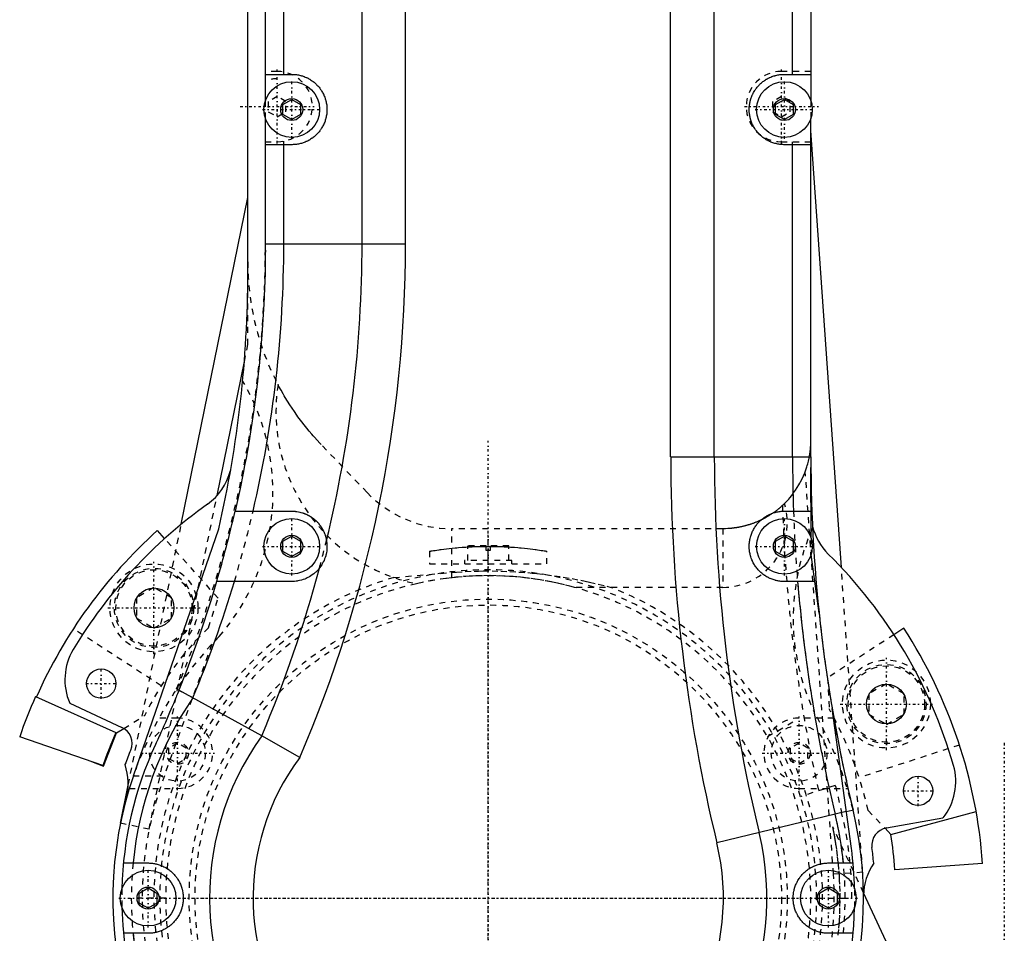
# Model space of a CAD drawing. Extents: x -584 to 152, y -5 to 847.
# Tile 6 of 13: x -168 to 0, y 324 to 480. Entities that reach past the tile are written whole.
import ezdxf

# ---------------------------------------------------------------- set-up
doc = ezdxf.new("R2010")
doc.units = 0
doc.linetypes.add('CENTER', pattern=[1.5, 0.45, -0.5, 0.05, -0.5])
doc.linetypes.add('DASHED', pattern=[2, 1, -1])
for name, color, linetype in [('AM_0', 7, 'CONTINUOUS'), ('AM_3', 7, 'DASHED'), ('AM_7', 7, 'CENTER')]:
    doc.layers.add(name, color=color, linetype=linetype)

msp = doc.modelspace()

# ---------------------------------------------------------------- linework, layer by layer
at = {"layer": 'AM_0', "color": 7, "linetype": 'CONTINUOUS'}
for p, q in [((-56.9, 405.25), (-56.9, 720.23)), ((-49.48, 405.25), (-49.48, 719.15)), ((-109.52, 441.6), (-109.52, 665.33)), ((-102.1, 441.6), (-102.1, 665.8)), ((-126, 466.02), (-126, 538.48)), ((-33, 538.48), (-33, 466.02)), ((-122.86, 470.5), (-122.86, 534)), ((-36.14, 470.5), (-36.14, 534)), ((-129, 436.7), (-129, 512.6)), ((-126, 470.5), (-121.5, 470.5)), ((-37.5, 470.5), (-33, 470.5)), ((-123, 465.37), (-121.5, 466.23)), ((-123, 463.63), (-123, 465.37)), ((-121.5, 466.23), (-120, 465.37)), ((-120, 465.37), (-120, 463.63)), ((-39, 465.37), (-37.5, 466.23)), ((-39, 463.63), (-39, 465.37)), ((-37.5, 466.23), (-36, 465.37)), ((-36, 465.37), (-36, 463.63)), ((-121.5, 462.77), (-123, 463.63)), ((-120, 463.63), (-121.5, 462.77)), ((-37.5, 462.77), (-39, 463.63)), ((-36, 463.63), (-37.5, 462.77)), ((-126, 441.6), (-126, 462.98)), ((-33, 405.25), (-33, 462.98)), ((-27.79, 386.4), (-33, 460.94)), ((-121.5, 458.5), (-126, 458.5)), ((-122.86, 441.6), (-122.86, 458.5)), ((-33, 458.5), (-37.5, 458.5)), ((-36.14, 405.25), (-36.14, 458.5)), ((-140.34, 393.77), (-129, 449.49)), ((-126, 441.6), (-102.1, 441.6)), ((-134.24, 398.65), (-129.59, 421.5)), ((-56.9, 405.25), (-32.97, 405.25)), ((-32.96, 391.39), (-32.97, 403.45)), ((-131.17, 396), (-121.5, 396)), ((-37.5, 396), (-32.96, 396)), ((-148.5, 350.88), (-133.96, 393)), ((-143.19, 391.32), (-144.42, 392.69)), ((-123, 390.87), (-121.5, 391.73)), ((-121.5, 391.73), (-120, 390.87)), ((-39, 390.87), (-37.5, 391.73)), ((-37.5, 391.73), (-36, 390.87)), ((-123, 389.13), (-123, 390.87)), ((-120, 390.87), (-120, 389.13)), ((-39, 389.13), (-39, 390.87)), ((-36, 390.87), (-36, 389.13)), ((-121.5, 388.27), (-123, 389.13)), ((-120, 389.13), (-121.5, 388.27)), ((-37.5, 388.27), (-39, 389.13)), ((-36, 389.13), (-37.5, 388.27)), ((-31.58, 378.6), (-32.96, 388.62)), ((-121.5, 384), (-134.31, 384)), ((-32.32, 384), (-37.5, 384)), ((-17.13, 376.02), (-18.81, 374.93)), ((-165.19, 364.37), (-151.49, 358.27)), ((-126.61, 357.7), (-140.75, 365.46)), ((-159.36, 363.28), (-150.48, 359.13)), ((-26.08, 338.49), (-29.35, 362.34)), ((-153.6, 352.53), (-151.37, 358.17)), ((-151.37, 358.17), (-150.12, 358.94)), ((-120.12, 354.01), (-126.61, 357.7)), ((-153.71, 352.63), (-167.9, 357.51)), ((-155.63, 353.29), (-153.6, 352.53)), ((-150.72, 342.76), (-149.39, 349.29)), ((-26.94, 344.77), (-49.02, 339.43)), ((-19.36, 340.87), (-4.8, 344.77)), ((-20.11, 341.97), (-10.46, 343.67)), ((-20.34, 341.92), (-19.36, 340.87)), ((-150.21, 336), (-146, 336)), ((-30, 336), (-25.79, 336)), ((-3.71, 335.89), (-18.67, 334.85)), ((-147.5, 330.87), (-146, 331.73)), ((-147.5, 329.13), (-147.5, 330.87)), ((-146, 331.73), (-144.5, 330.87)), ((-144.5, 330.87), (-144.5, 329.13)), ((-31.5, 330.87), (-30, 331.73)), ((-31.5, 329.13), (-31.5, 330.87)), ((-30, 331.73), (-28.5, 330.87)), ((-28.5, 330.87), (-28.5, 329.13)), ((-17.6, 317.2), (-23.99, 330.89)), ((-146, 328.27), (-147.5, 329.13)), ((-144.5, 329.13), (-146, 328.27)), ((-30, 328.27), (-31.5, 329.13)), ((-28.5, 329.13), (-30, 328.27)), ((-146, 324), (-150.21, 324)), ((-25.79, 324), (-30, 324))]:
    msp.add_line(p, q, dxfattribs=at)
for points in [[(-121.5, 470.5, 0), (-121.41, 470.5, 0), (-121.24, 470.49, 0), (-121.06, 470.48, 0), (-120.98, 470.48, 0), (-120.89, 470.47, 0), (-120.72, 470.45, 0), (-120.54, 470.42, 0), (-120.37, 470.39, 0), (-120.2, 470.36, 0), (-120.03, 470.32, 0), (-119.95, 470.3, 0), (-119.86, 470.27, 0), (-119.7, 470.22, 0), (-119.53, 470.17, 0), (-119.37, 470.11, 0), (-119.2, 470.04, 0), (-119.04, 469.97, 0), (-118.96, 469.94, 0), (-118.89, 469.9, 0), (-118.73, 469.82, 0), (-118.58, 469.74, 0), (-118.5, 469.7, 0), (-118.42, 469.65, 0), (-118.28, 469.56, 0), (-118.13, 469.46, 0), (-118.06, 469.41, 0), (-117.99, 469.36, 0), (-117.85, 469.26, 0), (-117.71, 469.15, 0), (-117.58, 469.04, 0), (-117.45, 468.92, 0), (-117.32, 468.8, 0), (-117.26, 468.74, 0), (-117.2, 468.68, 0), (-117.08, 468.55, 0), (-116.96, 468.42, 0), (-116.85, 468.29, 0), (-116.74, 468.15, 0), (-116.64, 468.01, 0), (-116.59, 467.94, 0), (-116.54, 467.87, 0), (-116.44, 467.72, 0), (-116.35, 467.58, 0), (-116.26, 467.42, 0), (-116.18, 467.27, 0), (-116.1, 467.11, 0), (-116.06, 467.04, 0), (-116.03, 466.96, 0), (-115.96, 466.8, 0), (-115.89, 466.63, 0), (-115.83, 466.47, 0), (-115.78, 466.3, 0), (-115.73, 466.14, 0), (-115.7, 466.05, 0), (-115.68, 465.97, 0), (-115.64, 465.8, 0), (-115.61, 465.63, 0), (-115.58, 465.46, 0), (-115.55, 465.28, 0), (-115.53, 465.11, 0), (-115.52, 465.02, 0), (-115.52, 464.94, 0), (-115.51, 464.76, 0), (-115.5, 464.59, 0), (-115.5, 464.5, 0), (-115.5, 464.41, 0), (-115.51, 464.24, 0), (-115.52, 464.06, 0), (-115.52, 463.98, 0), (-115.53, 463.89, 0), (-115.55, 463.72, 0), (-115.58, 463.54, 0), (-115.61, 463.37, 0), (-115.64, 463.2, 0), (-115.68, 463.03, 0), (-115.7, 462.95, 0), (-115.73, 462.86, 0), (-115.78, 462.7, 0), (-115.83, 462.53, 0), (-115.89, 462.37, 0), (-115.96, 462.2, 0), (-116.03, 462.04, 0), (-116.06, 461.96, 0), (-116.1, 461.89, 0), (-116.18, 461.73, 0), (-116.26, 461.58, 0), (-116.35, 461.42, 0), (-116.44, 461.28, 0), (-116.54, 461.13, 0), (-116.59, 461.06, 0), (-116.64, 460.99, 0), (-116.74, 460.85, 0), (-116.85, 460.71, 0), (-116.96, 460.58, 0), (-117.08, 460.45, 0), (-117.2, 460.32, 0), (-117.26, 460.26, 0), (-117.32, 460.2, 0), (-117.45, 460.08, 0), (-117.58, 459.96, 0), (-117.71, 459.85, 0), (-117.85, 459.74, 0), (-117.99, 459.64, 0), (-118.06, 459.59, 0), (-118.13, 459.54, 0), (-118.28, 459.44, 0), (-118.42, 459.35, 0), (-118.5, 459.3, 0), (-118.58, 459.26, 0), (-118.73, 459.18, 0), (-118.89, 459.1, 0), (-118.96, 459.06, 0), (-119.04, 459.03, 0), (-119.2, 458.96, 0), (-119.37, 458.89, 0), (-119.53, 458.83, 0), (-119.7, 458.78, 0), (-119.86, 458.73, 0), (-119.95, 458.7, 0), (-120.03, 458.68, 0), (-120.2, 458.64, 0), (-120.37, 458.61, 0), (-120.54, 458.58, 0), (-120.72, 458.55, 0), (-120.89, 458.53, 0), (-120.98, 458.52, 0), (-121.06, 458.52, 0), (-121.24, 458.51, 0), (-121.41, 458.5, 0), (-121.5, 458.5, 0)], [(-37.5, 458.5, 0), (-37.59, 458.5, 0), (-37.76, 458.51, 0), (-37.94, 458.52, 0), (-38.02, 458.52, 0), (-38.11, 458.53, 0), (-38.28, 458.55, 0), (-38.46, 458.58, 0), (-38.63, 458.61, 0), (-38.8, 458.64, 0), (-38.97, 458.68, 0), (-39.05, 458.7, 0), (-39.14, 458.73, 0), (-39.3, 458.78, 0), (-39.47, 458.83, 0), (-39.63, 458.89, 0), (-39.8, 458.96, 0), (-39.96, 459.03, 0), (-40.04, 459.06, 0), (-40.11, 459.1, 0), (-40.27, 459.18, 0), (-40.42, 459.26, 0), (-40.5, 459.3, 0), (-40.58, 459.35, 0), (-40.72, 459.44, 0), (-40.87, 459.54, 0), (-40.94, 459.59, 0), (-41.01, 459.64, 0), (-41.15, 459.74, 0), (-41.29, 459.85, 0), (-41.42, 459.96, 0), (-41.55, 460.08, 0), (-41.68, 460.2, 0), (-41.74, 460.26, 0), (-41.8, 460.32, 0), (-41.92, 460.45, 0), (-42.04, 460.58, 0), (-42.15, 460.71, 0), (-42.26, 460.85, 0), (-42.36, 460.99, 0), (-42.41, 461.06, 0), (-42.46, 461.13, 0), (-42.56, 461.28, 0), (-42.65, 461.42, 0), (-42.74, 461.58, 0), (-42.82, 461.73, 0), (-42.9, 461.89, 0), (-42.94, 461.96, 0), (-42.97, 462.04, 0), (-43.04, 462.2, 0), (-43.11, 462.37, 0), (-43.17, 462.53, 0), (-43.22, 462.7, 0), (-43.27, 462.86, 0), (-43.3, 462.95, 0), (-43.32, 463.03, 0), (-43.36, 463.2, 0), (-43.39, 463.37, 0), (-43.42, 463.54, 0), (-43.45, 463.72, 0), (-43.47, 463.89, 0), (-43.48, 463.98, 0), (-43.48, 464.06, 0), (-43.49, 464.24, 0), (-43.5, 464.41, 0), (-43.5, 464.5, 0), (-43.5, 464.59, 0), (-43.49, 464.76, 0), (-43.48, 464.94, 0), (-43.48, 465.02, 0), (-43.47, 465.11, 0), (-43.45, 465.28, 0), (-43.42, 465.46, 0), (-43.39, 465.63, 0), (-43.36, 465.8, 0), (-43.32, 465.97, 0), (-43.3, 466.05, 0), (-43.27, 466.14, 0), (-43.22, 466.3, 0), (-43.17, 466.47, 0), (-43.11, 466.63, 0), (-43.04, 466.8, 0), (-42.97, 466.96, 0), (-42.94, 467.04, 0), (-42.9, 467.11, 0), (-42.82, 467.27, 0), (-42.74, 467.42, 0), (-42.65, 467.58, 0), (-42.56, 467.72, 0), (-42.46, 467.87, 0), (-42.41, 467.94, 0), (-42.36, 468.01, 0), (-42.26, 468.15, 0), (-42.15, 468.29, 0), (-42.04, 468.42, 0), (-41.92, 468.55, 0), (-41.8, 468.68, 0), (-41.74, 468.74, 0), (-41.68, 468.8, 0), (-41.55, 468.92, 0), (-41.42, 469.04, 0), (-41.29, 469.15, 0), (-41.15, 469.26, 0), (-41.01, 469.36, 0), (-40.94, 469.41, 0), (-40.87, 469.46, 0), (-40.72, 469.56, 0), (-40.58, 469.65, 0), (-40.5, 469.7, 0), (-40.42, 469.74, 0), (-40.27, 469.82, 0), (-40.11, 469.9, 0), (-40.04, 469.94, 0), (-39.96, 469.97, 0), (-39.8, 470.04, 0), (-39.63, 470.11, 0), (-39.47, 470.17, 0), (-39.3, 470.22, 0), (-39.14, 470.27, 0), (-39.05, 470.3, 0), (-38.97, 470.32, 0), (-38.8, 470.36, 0), (-38.63, 470.39, 0), (-38.46, 470.42, 0), (-38.28, 470.45, 0), (-38.11, 470.47, 0), (-38.02, 470.48, 0), (-37.94, 470.48, 0), (-37.76, 470.49, 0), (-37.59, 470.5, 0), (-37.5, 470.5, 0)], [(-126, 440.5, 0), (-126, 440.5, 0), (-126, 440.5, 0), (-126, 440.5, 0), (-126, 440.5, 0), (-126, 440.5, 0), (-126, 440.5, 0), (-126, 440.5, 0), (-126, 440.5, 0), (-126, 440.5, 0), (-126, 440.5, 0), (-126, 440.5, 0), (-126, 440.5, 0), (-126, 440.5, 0), (-126, 440.5, 0), (-126, 440.5, 0), (-126, 440.5, 0), (-126, 440.5, 0), (-126, 440.5, 0), (-126, 440.5, 0), (-126, 440.5, 0), (-126, 440.5, 0), (-126, 440.5, 0), (-126, 440.5, 0), (-126, 440.5, 0), (-126, 440.5, 0), (-126, 440.5, 0), (-126, 440.5, 0), (-126, 440.5, 0), (-126, 440.5, 0), (-126, 440.5, 0), (-126, 440.5, 0), (-126, 440.5, 0), (-126, 440.5, 0), (-126, 440.49, 0), (-126, 440.49, 0), (-126, 440.49, 0), (-126, 440.49, 0), (-126, 440.49, 0), (-126, 440.49, 0), (-126, 440.48, 0), (-126, 440.48, 0), (-126, 440.47, 0), (-126, 440.46, 0), (-126, 440.42, 0), (-126, 440.33, 0), (-126, 440.27, 0), (-126, 440.2, 0), (-126.01, 440.04, 0), (-126.01, 439.84, 0), (-126.02, 438.9, 0), (-126.06, 436.59, 0), (-126.1, 435.27, 0), (-126.14, 433.95, 0), (-126.26, 431.3, 0), (-126.41, 428.66, 0), (-126.6, 426.03, 0), (-126.82, 423.39, 0), (-127.07, 420.76, 0), (-127.21, 419.45, 0), (-127.36, 418.13, 0), (-127.68, 415.51, 0), (-128.03, 412.89, 0), (-128.42, 410.27, 0), (-128.85, 407.67, 0), (-129.3, 405.06, 0), (-129.54, 403.76, 0), (-129.79, 402.46, 0), (-130.32, 399.87, 0), (-130.87, 397.29, 0), (-131.17, 396, 0)], [(-121.5, 396, 0), (-121.46, 396, 0), (-121.38, 396, 0), (-121.31, 396, 0), (-121.27, 396, 0), (-121.23, 395.99, 0), (-121.15, 395.99, 0), (-121.07, 395.98, 0), (-121, 395.98, 0), (-120.92, 395.97, 0), (-120.85, 395.96, 0), (-120.81, 395.96, 0), (-120.77, 395.96, 0), (-120.7, 395.95, 0), (-120.62, 395.94, 0), (-120.36, 395.89, 0), (-120.15, 395.85, 0), (-119.93, 395.79, 0), (-119.68, 395.72, 0), (-119.61, 395.69, 0), (-119.53, 395.67, 0), (-119.5, 395.66, 0), (-119.46, 395.64, 0), (-119.39, 395.62, 0), (-119.32, 395.59, 0), (-119.25, 395.56, 0), (-119.18, 395.53, 0), (-119.1, 395.5, 0), (-119.07, 395.49, 0), (-119.03, 395.47, 0), (-118.96, 395.44, 0), (-118.89, 395.4, 0), (-118.82, 395.37, 0), (-118.75, 395.33, 0), (-118.68, 395.3, 0), (-118.65, 395.28, 0), (-118.61, 395.26, 0), (-118.55, 395.22, 0), (-118.48, 395.18, 0), (-118.41, 395.14, 0), (-118.34, 395.1, 0), (-118.28, 395.06, 0), (-118.24, 395.04, 0), (-118.21, 395.02, 0), (-118.14, 394.97, 0), (-118.08, 394.93, 0), (-118.02, 394.88, 0), (-117.95, 394.84, 0), (-117.89, 394.79, 0), (-117.86, 394.77, 0), (-117.82, 394.74, 0), (-117.76, 394.69, 0), (-117.7, 394.64, 0), (-117.67, 394.62, 0), (-117.64, 394.59, 0), (-117.58, 394.54, 0), (-117.52, 394.49, 0), (-117.49, 394.46, 0), (-117.46, 394.44, 0), (-117.4, 394.38, 0), (-117.35, 394.33, 0), (-117.29, 394.27, 0), (-117.23, 394.22, 0), (-117.18, 394.16, 0), (-117.15, 394.13, 0), (-117.12, 394.1, 0), (-117.07, 394.05, 0), (-117.02, 393.99, 0), (-116.97, 393.93, 0), (-116.91, 393.87, 0), (-116.86, 393.81, 0), (-116.84, 393.78, 0), (-116.82, 393.75, 0), (-116.77, 393.69, 0), (-116.72, 393.63, 0), (-116.67, 393.56, 0), (-116.63, 393.5, 0), (-116.58, 393.44, 0), (-116.56, 393.41, 0), (-116.54, 393.37, 0), (-116.5, 393.31, 0), (-116.45, 393.25, 0), (-116.41, 393.18, 0), (-116.37, 393.12, 0), (-116.33, 393.05, 0), (-116.31, 393.02, 0), (-116.3, 392.98, 0), (-116.26, 392.92, 0), (-116.22, 392.85, 0), (-116.18, 392.78, 0), (-116.15, 392.71, 0), (-116.11, 392.64, 0), (-116.09, 392.6, 0), (-116.08, 392.57, 0), (-116.04, 392.5, 0), (-116.01, 392.42, 0), (-116, 392.39, 0), (-115.98, 392.35, 0), (-115.95, 392.28, 0), (-115.92, 392.2, 0), (-115.9, 392.17, 0), (-115.89, 392.13, 0), (-115.86, 392.05, 0), (-115.83, 391.98, 0), (-115.81, 391.9, 0), (-115.78, 391.82, 0), (-115.76, 391.74, 0), (-115.75, 391.7, 0), (-115.74, 391.66, 0), (-115.71, 391.59, 0), (-115.69, 391.51, 0), (-115.67, 391.43, 0), (-115.65, 391.35, 0), (-115.64, 391.27, 0), (-115.63, 391.23, 0), (-115.62, 391.19, 0), (-115.6, 391.1, 0), (-115.59, 391.02, 0), (-115.58, 390.98, 0)], [(-37.5, 384, 0), (-37.58, 384, 0), (-37.75, 384.01, 0), (-37.92, 384.01, 0), (-38, 384.02, 0), (-38.09, 384.03, 0), (-38.26, 384.05, 0), (-38.42, 384.07, 0), (-38.59, 384.1, 0), (-38.76, 384.13, 0), (-38.93, 384.17, 0), (-39.01, 384.19, 0), (-39.1, 384.22, 0), (-39.26, 384.27, 0), (-39.43, 384.32, 0), (-39.59, 384.38, 0), (-39.76, 384.44, 0), (-39.92, 384.51, 0), (-40, 384.54, 0), (-40.07, 384.58, 0), (-40.23, 384.66, 0), (-40.38, 384.74, 0), (-40.46, 384.78, 0), (-40.53, 384.82, 0), (-40.68, 384.91, 0), (-40.83, 385.01, 0), (-40.9, 385.05, 0), (-40.97, 385.1, 0), (-41.1, 385.2, 0), (-41.24, 385.31, 0), (-41.37, 385.41, 0), (-41.5, 385.52, 0), (-41.62, 385.64, 0), (-41.68, 385.7, 0), (-41.74, 385.76, 0), (-41.86, 385.88, 0), (-41.98, 386.01, 0), (-42.1, 386.14, 0), (-42.21, 386.28, 0), (-42.32, 386.42, 0), (-42.37, 386.49, 0), (-42.42, 386.57, 0), (-42.52, 386.72, 0), (-42.62, 386.87, 0), (-42.71, 387.02, 0), (-42.8, 387.18, 0), (-42.88, 387.34, 0), (-42.92, 387.43, 0), (-42.96, 387.51, 0), (-43.03, 387.67, 0), (-43.1, 387.84, 0), (-43.16, 388.01, 0), (-43.22, 388.19, 0), (-43.27, 388.36, 0), (-43.3, 388.45, 0), (-43.32, 388.53, 0), (-43.36, 388.71, 0), (-43.4, 388.89, 0), (-43.43, 389.06, 0), (-43.45, 389.24, 0), (-43.47, 389.41, 0), (-43.48, 389.5, 0), (-43.49, 389.59, 0), (-43.5, 389.76, 0), (-43.5, 389.94, 0), (-43.5, 390.03, 0), (-43.5, 390.11, 0), (-43.49, 390.29, 0), (-43.48, 390.47, 0), (-43.47, 390.56, 0), (-43.46, 390.65, 0), (-43.44, 390.83, 0), (-43.41, 391.01, 0), (-43.38, 391.19, 0), (-43.34, 391.36, 0), (-43.3, 391.54, 0), (-43.27, 391.63, 0), (-43.25, 391.72, 0), (-43.19, 391.89, 0), (-43.13, 392.06, 0), (-43.07, 392.23, 0), (-43, 392.4, 0), (-42.93, 392.56, 0), (-42.89, 392.64, 0), (-42.85, 392.72, 0), (-42.76, 392.88, 0), (-42.67, 393.04, 0), (-42.58, 393.19, 0), (-42.49, 393.34, 0), (-42.39, 393.48, 0), (-42.34, 393.55, 0), (-42.28, 393.62, 0), (-42.18, 393.76, 0), (-42.07, 393.89, 0), (-41.96, 394.02, 0), (-41.84, 394.14, 0), (-41.73, 394.26, 0), (-41.66, 394.32, 0), (-41.6, 394.38, 0), (-41.48, 394.49, 0), (-41.35, 394.6, 0), (-41.21, 394.71, 0), (-41.08, 394.82, 0), (-40.94, 394.92, 0), (-40.86, 394.97, 0), (-40.79, 395.02, 0), (-40.65, 395.11, 0), (-40.5, 395.2, 0), (-40.42, 395.24, 0), (-40.34, 395.28, 0), (-40.19, 395.36, 0), (-40.03, 395.44, 0), (-39.95, 395.47, 0), (-39.88, 395.51, 0), (-39.72, 395.58, 0), (-39.55, 395.64, 0), (-39.39, 395.69, 0), (-39.23, 395.75, 0), (-39.06, 395.79, 0), (-38.98, 395.81, 0), (-38.9, 395.84, 0), (-38.73, 395.87, 0), (-38.56, 395.9, 0), (-38.4, 395.93, 0), (-38.23, 395.95, 0), (-38.07, 395.97, 0), (-37.99, 395.98, 0), (-37.91, 395.99, 0), (-37.74, 396, 0), (-37.58, 396, 0), (-37.5, 396, 0)], [(-115.58, 390.98, 0), (-115.56, 390.85, 0), (-115.53, 390.57, 0), (-115.51, 390.3, 0), (-115.5, 390.16, 0), (-115.5, 390.02, 0), (-115.51, 389.75, 0), (-115.52, 389.47, 0), (-115.55, 389.2, 0), (-115.6, 388.92, 0), (-115.65, 388.65, 0), (-115.69, 388.52, 0), (-115.72, 388.38, 0), (-115.8, 388.12, 0), (-115.9, 387.86, 0), (-116, 387.6, 0), (-116.12, 387.35, 0), (-116.24, 387.11, 0), (-116.31, 386.99, 0), (-116.38, 386.87, 0), (-116.53, 386.64, 0), (-116.69, 386.41, 0), (-116.77, 386.3, 0)], [(-116.77, 386.3, 0), (-116.87, 386.18, 0), (-117.08, 385.94, 0), (-117.3, 385.72, 0), (-117.41, 385.61, 0), (-117.52, 385.51, 0), (-117.76, 385.31, 0), (-118, 385.13, 0), (-118.25, 384.96, 0), (-118.5, 384.8, 0), (-118.75, 384.66, 0), (-118.89, 384.6, 0), (-119.02, 384.54, 0), (-119.29, 384.42, 0), (-119.58, 384.32, 0), (-119.86, 384.23, 0), (-120.16, 384.15, 0), (-120.45, 384.09, 0), (-120.6, 384.07, 0), (-120.75, 384.05, 0), (-121.05, 384.02, 0), (-121.35, 384, 0), (-121.5, 384, 0)], [(-134.31, 384, 0), (-135.25, 380.87, 0), (-137.3, 374.66, 0), (-139.55, 368.51, 0), (-140.75, 365.46, 0)], [(-140.75, 365.46, 0), (-140.83, 365.26, 0), (-140.98, 364.87, 0), (-141.15, 364.48, 0), (-141.23, 364.27, 0), (-141.32, 364.06, 0), (-141.5, 363.62, 0), (-141.69, 363.15, 0), (-141.9, 362.67, 0), (-142.11, 362.17, 0), (-142.33, 361.64, 0), (-142.44, 361.38, 0), (-142.56, 361.11, 0), (-142.8, 360.55, 0), (-143.05, 359.98, 0), (-143.3, 359.4, 0), (-143.56, 358.81, 0), (-143.82, 358.23, 0), (-143.96, 357.93, 0), (-144.09, 357.64, 0), (-144.35, 357.05, 0), (-144.62, 356.47, 0), (-144.75, 356.18, 0)], [(-146, 336, 0), (-145.92, 336, 0), (-145.75, 335.99, 0), (-145.58, 335.99, 0), (-145.5, 335.98, 0), (-145.42, 335.97, 0), (-145.26, 335.95, 0), (-145.09, 335.93, 0), (-144.93, 335.9, 0), (-144.77, 335.87, 0), (-144.6, 335.84, 0), (-144.52, 335.81, 0), (-144.44, 335.79, 0), (-144.27, 335.75, 0), (-144.11, 335.69, 0), (-143.95, 335.64, 0), (-143.79, 335.58, 0), (-143.63, 335.51, 0), (-143.55, 335.48, 0), (-143.47, 335.44, 0), (-143.31, 335.36, 0), (-143.16, 335.28, 0), (-143.08, 335.24, 0), (-143, 335.2, 0), (-142.85, 335.11, 0), (-142.71, 335.01, 0), (-142.63, 334.97, 0), (-142.56, 334.92, 0), (-142.42, 334.81, 0), (-142.28, 334.71, 0), (-142.15, 334.6, 0), (-142.02, 334.49, 0), (-141.89, 334.37, 0), (-141.83, 334.31, 0), (-141.77, 334.25, 0), (-141.65, 334.13, 0), (-141.53, 334.01, 0), (-141.42, 333.88, 0), (-141.31, 333.75, 0), (-141.21, 333.61, 0), (-141.16, 333.54, 0), (-141.11, 333.47, 0), (-141.01, 333.33, 0), (-140.91, 333.18, 0), (-140.82, 333.03, 0), (-140.73, 332.87, 0), (-140.65, 332.71, 0), (-140.61, 332.63, 0), (-140.57, 332.54, 0), (-140.49, 332.38, 0), (-140.42, 332.21, 0), (-140.36, 332.04, 0), (-140.3, 331.86, 0), (-140.24, 331.69, 0), (-140.22, 331.6, 0), (-140.19, 331.51, 0), (-140.15, 331.33, 0), (-140.11, 331.16, 0), (-140.08, 330.98, 0), (-140.05, 330.8, 0), (-140.03, 330.62, 0), (-140.02, 330.53, 0), (-140.02, 330.44, 0), (-140.01, 330.26, 0), (-140, 330.09, 0), (-140, 330, 0), (-140, 329.91, 0), (-140.01, 329.74, 0), (-140.02, 329.56, 0), (-140.02, 329.47, 0), (-140.03, 329.38, 0), (-140.05, 329.2, 0), (-140.08, 329.02, 0), (-140.11, 328.84, 0), (-140.15, 328.67, 0), (-140.19, 328.49, 0), (-140.22, 328.4, 0), (-140.24, 328.31, 0), (-140.3, 328.14, 0), (-140.36, 327.96, 0), (-140.42, 327.79, 0), (-140.49, 327.62, 0), (-140.57, 327.46, 0), (-140.61, 327.37, 0), (-140.65, 327.29, 0), (-140.73, 327.13, 0), (-140.82, 326.97, 0), (-140.91, 326.82, 0), (-141.01, 326.67, 0), (-141.11, 326.53, 0), (-141.16, 326.46, 0), (-141.21, 326.39, 0), (-141.31, 326.25, 0), (-141.42, 326.12, 0), (-141.53, 325.99, 0), (-141.65, 325.87, 0), (-141.77, 325.75, 0), (-141.83, 325.69, 0), (-141.89, 325.63, 0), (-142.02, 325.51, 0), (-142.15, 325.4, 0), (-142.28, 325.29, 0), (-142.42, 325.19, 0), (-142.56, 325.08, 0), (-142.63, 325.03, 0), (-142.71, 324.99, 0), (-142.85, 324.89, 0), (-143, 324.8, 0), (-143.08, 324.76, 0), (-143.16, 324.72, 0), (-143.31, 324.64, 0), (-143.47, 324.56, 0), (-143.55, 324.52, 0), (-143.63, 324.49, 0), (-143.79, 324.42, 0), (-143.95, 324.36, 0), (-144.11, 324.31, 0), (-144.27, 324.25, 0), (-144.44, 324.21, 0), (-144.52, 324.19, 0), (-144.6, 324.16, 0), (-144.77, 324.13, 0), (-144.93, 324.1, 0), (-145.09, 324.07, 0), (-145.26, 324.05, 0), (-145.42, 324.03, 0), (-145.5, 324.02, 0), (-145.58, 324.01, 0), (-145.75, 324.01, 0), (-145.92, 324, 0), (-146, 324, 0)], [(-30, 324, 0), (-30.08, 324, 0), (-30.25, 324.01, 0), (-30.42, 324.01, 0), (-30.5, 324.02, 0), (-30.58, 324.03, 0), (-30.74, 324.05, 0), (-30.91, 324.07, 0), (-31.07, 324.1, 0), (-31.23, 324.13, 0), (-31.4, 324.16, 0), (-31.48, 324.19, 0), (-31.56, 324.21, 0), (-31.73, 324.25, 0), (-31.89, 324.31, 0), (-32.05, 324.36, 0), (-32.21, 324.42, 0), (-32.37, 324.49, 0), (-32.45, 324.52, 0), (-32.53, 324.56, 0), (-32.69, 324.64, 0), (-32.84, 324.72, 0), (-32.92, 324.76, 0), (-33, 324.8, 0), (-33.15, 324.89, 0), (-33.29, 324.99, 0), (-33.37, 325.03, 0), (-33.44, 325.08, 0), (-33.58, 325.19, 0), (-33.72, 325.29, 0), (-33.85, 325.4, 0), (-33.98, 325.51, 0), (-34.11, 325.63, 0), (-34.17, 325.69, 0), (-34.23, 325.75, 0), (-34.35, 325.87, 0), (-34.47, 325.99, 0), (-34.58, 326.12, 0), (-34.69, 326.25, 0), (-34.79, 326.39, 0), (-34.84, 326.46, 0), (-34.89, 326.53, 0), (-34.99, 326.67, 0), (-35.09, 326.82, 0), (-35.18, 326.97, 0), (-35.27, 327.13, 0), (-35.35, 327.29, 0), (-35.39, 327.37, 0), (-35.43, 327.46, 0), (-35.51, 327.62, 0), (-35.58, 327.79, 0), (-35.64, 327.96, 0), (-35.7, 328.14, 0), (-35.76, 328.31, 0), (-35.78, 328.4, 0), (-35.81, 328.49, 0), (-35.85, 328.67, 0), (-35.89, 328.84, 0), (-35.92, 329.02, 0), (-35.95, 329.2, 0), (-35.97, 329.38, 0), (-35.98, 329.47, 0), (-35.98, 329.56, 0), (-35.99, 329.74, 0), (-36, 329.91, 0), (-36, 330, 0), (-36, 330.09, 0), (-35.99, 330.26, 0), (-35.98, 330.44, 0), (-35.98, 330.53, 0), (-35.97, 330.62, 0), (-35.95, 330.8, 0), (-35.92, 330.98, 0), (-35.89, 331.16, 0), (-35.85, 331.33, 0), (-35.81, 331.51, 0), (-35.78, 331.6, 0), (-35.76, 331.69, 0), (-35.7, 331.86, 0), (-35.64, 332.04, 0), (-35.58, 332.21, 0), (-35.51, 332.38, 0), (-35.43, 332.54, 0), (-35.39, 332.63, 0), (-35.35, 332.71, 0), (-35.27, 332.87, 0), (-35.18, 333.03, 0), (-35.09, 333.18, 0), (-34.99, 333.33, 0), (-34.89, 333.47, 0), (-34.84, 333.54, 0), (-34.79, 333.61, 0), (-34.69, 333.75, 0), (-34.58, 333.88, 0), (-34.47, 334.01, 0), (-34.35, 334.13, 0), (-34.23, 334.25, 0), (-34.17, 334.31, 0), (-34.11, 334.37, 0), (-33.98, 334.49, 0), (-33.85, 334.6, 0), (-33.72, 334.71, 0), (-33.58, 334.81, 0), (-33.44, 334.92, 0), (-33.37, 334.97, 0), (-33.29, 335.01, 0), (-33.15, 335.11, 0), (-33, 335.2, 0), (-32.92, 335.24, 0), (-32.84, 335.28, 0), (-32.69, 335.36, 0), (-32.53, 335.44, 0), (-32.45, 335.48, 0), (-32.37, 335.51, 0), (-32.21, 335.58, 0), (-32.05, 335.64, 0), (-31.89, 335.69, 0), (-31.73, 335.75, 0), (-31.56, 335.79, 0), (-31.48, 335.81, 0), (-31.4, 335.84, 0), (-31.23, 335.87, 0), (-31.07, 335.9, 0), (-30.91, 335.93, 0), (-30.74, 335.95, 0), (-30.58, 335.97, 0), (-30.5, 335.98, 0), (-30.42, 335.99, 0), (-30.25, 335.99, 0), (-30.08, 336, 0), (-30, 336, 0)]]:
    msp.add_polyline3d(points, dxfattribs=at)
for centre, radius in [((-121.5, 464.5), 4.75), ((-37.5, 464.5), 4.75), ((-121.5, 464.5), 1.88), ((-37.5, 464.5), 1.88), ((-121.5, 390), 4.75), ((-37.5, 390), 4.75), ((-121.5, 390), 1.88), ((-37.5, 390), 1.88), ((-145, 379.5), 3.4), ((-154, 366.6), 2.5), ((-20.1, 363.1), 3.4), ((-14.7, 348.3), 2.5), ((-146, 330), 4.75), ((-30, 330), 4.75), ((-146, 330), 1.88), ((-30, 330), 1.88)]:
    msp.add_circle(centre, radius, dxfattribs=at)
for centre, radius, start, end in [((-324, 441.6), 201.14, 346.897, 0), ((-324, 441.6), 198, 359.6819, 0), ((-324, 441.6), 221.9, 336.75, 0), ((-324, 441.6), 214.48, 346.3492, 0), ((-324, 436.7), 195, 347.0499, 0), ((223.03, 405.25), 279.9, 180, 193.6), ((223.03, 405.25), 272.48, 180, 193.6), ((223.03, 405.25), 259.14, 180, 182.0446), ((223.03, 405.25), 256, 180, 193.6), ((-131.49, 402.8), 0.5, 151.275, 166.0539), ((-141.68, 405.33), 10, 305.4725, 346.0539), ((-88, 330), 82.5, 125.4725, 149.0718), ((-330, 441.62), 204, 343.5945, 347.0788), ((-22.98, 395.8), 10, 193.6659, 225.3408), ((-88, 330), 84.35, 131.9868, 156), ((-88, 330), 82.5, 15.9281, 45.3409), ((-324, 441.6), 214.48, 336.973, 345.0597), ((-324, 441.6), 201.14, 337.3605, 343.3598), ((223.03, 405.25), 259.14, 184.7026, 193.6), ((-88, 330), 84.5, 4, 33), ((-150.19, 367.26), 10, 149.0717, 203.4855), ((-88, 330), 84.5, 156, 161), ((-88, 330), 60.86, 145.8374, 174.3418), ((-88, 330), 69.5, 156, 161), ((-151.74, 356.41), 3, 337.4919, 65), ((-88, 330), 47.52, 144.3408, 13.6), ((-88, 330), 62.5, 155.2397, 178.5528), ((-88, 330), 66, 157.4919, 159.8005), ((-159.38, 349.5), 10, 344.7211, 19.2011), ((-88, 330), 40.1, 143.2262, 13.6), ((-18.28, 349.9), 10, 321.5145, 15.9281), ((-88, 330), 64, 160.957, 13.6), ((-88, 330), 60.86, 5.6582, 13.6), ((-19.59, 339.02), 3, 100, 187.508), ((-88, 330), 69.5, 4, 9), ((-88, 330), 62.5, 1.4472, 7.8118), ((-88, 330), 66, 5.1995, 7.5081), ((-14, 330.36), 10, 145.7989, 179.2371), ((-24.5, 330.5), 0.5, 355.2756, 359.2371), ((-88, 330), 62.5, 181.4472, 267.5724), ((-88, 330), 62.5, 272.4276, 358.5528), ((-88, 330), 60.86, 185.6582, 262.4461)]:
    msp.add_arc(centre, radius, start, end, dxfattribs=at)
at = {"layer": 'AM_3', "color": 6, "linetype": 'DASHED'}
for p, q in [((-124, 471), (-126, 471)), ((-33, 471), (-38, 471)), ((-126, 462.98), (-126, 466.02)), ((-124, 466.73), (-125.5, 465.87)), ((-125.5, 465.87), (-125.5, 464.13)), ((-122.5, 465.87), (-124, 466.73)), ((-122.5, 464.13), (-122.5, 465.87)), ((-38, 466.73), (-39.5, 465.87)), ((-39.5, 465.87), (-39.5, 464.13)), ((-36.5, 465.87), (-38, 466.73)), ((-36.5, 464.13), (-36.5, 465.87)), ((-33, 466.02), (-33, 462.98)), ((-125.5, 464.13), (-124, 463.27)), ((-124, 463.27), (-122.5, 464.13)), ((-39.5, 464.13), (-38, 463.27)), ((-38, 463.27), (-36.5, 464.13)), ((-126, 459), (-124, 459)), ((-122.86, 458.5), (-122.86, 459.11)), ((-38, 459), (-33, 459)), ((-36.14, 458.5), (-36.14, 459)), ((-129, 424.41), (-129, 436.7)), ((-129.59, 421.5), (-129, 424.41)), ((-108.65, 399.17), (-116.51, 407.39)), ((-29.14, 334.12), (-33.94, 402.76)), ((-145.82, 341.76), (-134.24, 398.65)), ((-149.39, 349.29), (-140.34, 393.77)), ((-48, 393), (-94.2, 393)), ((-94.2, 384.65), (-94.2, 393)), ((-48, 393), (-48, 383)), ((-134.05, 381.18), (-143.19, 391.32)), ((-32.96, 391.39), (-32.96, 388.63)), ((-91.5, 387.6), (-91.5, 390.1)), ((-88.35, 390.1), (-91.5, 390.1)), ((-88.35, 389.3), (-88.35, 390.1)), ((-88.35, 390), (-87.65, 390)), ((-84.5, 390.1), (-87.65, 390.1)), ((-87.65, 390.1), (-87.65, 389.3)), ((-84.5, 387.6), (-84.5, 390.1)), ((-98, 389.16), (-98, 387)), ((-87.65, 389.3), (-88.35, 389.3)), ((-88, 387.6), (-88, 389.3)), ((-78, 387), (-78, 389.16)), ((-32.96, 388.63), (-32.96, 388.62)), ((-98, 387), (-78, 387)), ((-92.05, 387.6), (-92.05, 387)), ((-83.95, 387.6), (-92.05, 387.6)), ((-83.95, 387), (-83.95, 387.6)), ((-24.16, 334.46), (-27.79, 386.4)), ((-104.1, 384.68), (-94.2, 385.55)), ((-145, 382.96), (-148, 381.23)), ((-142, 381.23), (-145, 382.96)), ((-48, 383), (-73.3, 383)), ((-148, 381.23), (-148, 377.77)), ((-142, 377.77), (-142, 381.23)), ((-135.7, 376.12), (-134.05, 381.18)), ((-148, 377.77), (-145, 376.04)), ((-145, 376.04), (-142, 377.77)), ((-143.76, 366.21), (-158.74, 375.94)), ((-18.81, 374.93), (-30.13, 367.58)), ((-135.14, 373.29), (-143.29, 350.88)), ((-30.13, 367.58), (-29.85, 362.27)), ((-20.1, 366.56), (-23.1, 364.83)), ((-17.1, 364.83), (-20.1, 366.56)), ((-141.14, 365.67), (-138.35, 364.17)), ((-23.1, 364.83), (-23.1, 361.37)), ((-17.1, 361.37), (-17.1, 364.83)), ((-150.12, 358.94), (-146.6, 361.12)), ((-23.1, 361.37), (-20.1, 359.64)), ((-20.1, 359.64), (-17.1, 361.37)), ((-141, 360.7), (-144.16, 360.7)), ((-36.04, 360), (-40.37, 357.5)), ((-29.07, 360.7), (-35, 360.7)), ((-141, 356.43), (-142.5, 355.57)), ((-139.5, 355.57), (-141, 356.43)), ((-35, 356.43), (-36.5, 355.57)), ((-33.5, 355.57), (-35, 356.43)), ((-7.64, 356.11), (-24.75, 350.55)), ((-142.5, 355.57), (-142.5, 353.83)), ((-139.5, 353.83), (-139.5, 355.57)), ((-36.5, 355.57), (-36.5, 353.83)), ((-33.5, 353.83), (-33.5, 355.57)), ((-142.5, 353.83), (-141, 352.97)), ((-141, 352.97), (-139.5, 353.83)), ((-36.5, 353.83), (-35, 352.97)), ((-35, 352.97), (-33.5, 353.83)), ((-148.5, 350.88), (-143.18, 350.88)), ((-28.82, 349.23), (-34.74, 347.3)), ((-149.21, 348.7), (-141, 348.7)), ((-35, 348.7), (-26.65, 348.7)), ((-26.94, 344.77), (-25.79, 345.05)), ((-23.2, 344.96), (-20.34, 341.92)), ((-145.82, 341.76), (-150.72, 342.76)), ((-23.99, 330.89), (-29.25, 342.17)), ((-29.14, 334.12), (-24.16, 334.46)), ((-143, 330), (-148, 330)), ((-32, 330), (-26, 330))]:
    msp.add_line(p, q, dxfattribs=at)
for points in [[(-116.51, 407.39, 0), (-116.74, 407.62, 0), (-117.18, 408.11, 0), (-117.63, 408.6, 0), (-117.85, 408.85, 0), (-118.08, 409.11, 0), (-118.52, 409.63, 0), (-118.95, 410.16, 0), (-119.39, 410.7, 0), (-119.81, 411.25, 0), (-120.23, 411.82, 0), (-120.44, 412.1, 0), (-120.65, 412.39, 0), (-121.06, 412.97, 0), (-121.46, 413.56, 0), (-121.85, 414.16, 0), (-122.23, 414.77, 0), (-122.61, 415.38, 0), (-122.79, 415.69, 0), (-122.97, 416.01, 0), (-123.33, 416.63, 0), (-123.68, 417.27, 0), (-123.85, 417.59, 0)], [(-33.26, 405.25, 0), (-33.18, 405.71, 0), (-33.06, 406.65, 0), (-33.01, 407.56, 0), (-33, 408, 0)], [(-37.84, 396.96, 0), (-37.65, 397.14, 0), (-37.28, 397.51, 0), (-36.93, 397.88, 0), (-36.75, 398.07, 0), (-36.58, 398.27, 0), (-36.25, 398.68, 0), (-35.92, 399.11, 0), (-35.6, 399.56, 0), (-35.3, 400.02, 0), (-35.01, 400.51, 0), (-34.87, 400.75, 0), (-34.73, 401.01, 0), (-34.47, 401.53, 0), (-34.23, 402.04, 0), (-34.02, 402.56, 0), (-33.84, 403.06, 0), (-33.67, 403.56, 0), (-33.6, 403.81, 0), (-33.53, 404.06, 0), (-33.4, 404.54, 0), (-33.3, 405.01, 0), (-33.26, 405.25, 0)], [(-37.5, 397.29, 0), (-37.55, 397.24, 0), (-37.66, 397.13, 0), (-37.76, 397.04, 0), (-37.82, 396.99, 0), (-37.87, 396.94, 0), (-37.98, 396.84, 0), (-38.08, 396.74, 0), (-38.19, 396.65, 0), (-38.3, 396.56, 0), (-38.41, 396.46, 0), (-38.47, 396.42, 0), (-38.52, 396.37, 0), (-38.63, 396.28, 0), (-38.75, 396.19, 0), (-38.86, 396.11, 0), (-38.97, 396.02, 0), (-39.09, 395.94, 0), (-39.14, 395.89, 0), (-39.2, 395.85, 0), (-39.32, 395.77, 0), (-39.43, 395.69, 0), (-39.49, 395.65, 0), (-39.55, 395.61, 0), (-39.67, 395.53, 0), (-39.78, 395.45, 0), (-39.84, 395.41, 0), (-39.9, 395.37, 0), (-40.02, 395.3, 0), (-40.14, 395.23, 0), (-40.26, 395.15, 0), (-40.37, 395.08, 0), (-40.49, 395.01, 0), (-40.55, 394.98, 0), (-40.61, 394.95, 0), (-40.73, 394.88, 0), (-40.85, 394.81, 0), (-40.97, 394.75, 0), (-41.08, 394.69, 0), (-41.2, 394.63, 0), (-41.26, 394.6, 0), (-41.32, 394.57, 0), (-41.44, 394.51, 0), (-41.56, 394.45, 0), (-41.67, 394.4, 0), (-41.79, 394.35, 0), (-41.91, 394.29, 0), (-41.97, 394.27, 0), (-42.02, 394.24, 0), (-42.14, 394.19, 0), (-42.26, 394.14, 0), (-42.37, 394.1, 0), (-42.49, 394.05, 0), (-42.6, 394.01, 0), (-42.66, 393.98, 0), (-42.72, 393.96, 0), (-42.83, 393.92, 0), (-42.94, 393.88, 0), (-43.06, 393.84, 0), (-43.17, 393.8, 0), (-43.28, 393.76, 0), (-43.34, 393.74, 0), (-43.39, 393.73, 0), (-43.5, 393.69, 0), (-43.61, 393.66, 0), (-43.67, 393.64, 0), (-43.72, 393.62, 0), (-43.83, 393.59, 0), (-43.94, 393.56, 0), (-44, 393.54, 0), (-44.05, 393.53, 0), (-44.16, 393.5, 0), (-44.27, 393.47, 0), (-44.38, 393.44, 0), (-44.48, 393.42, 0), (-44.59, 393.39, 0), (-44.64, 393.38, 0), (-44.69, 393.37, 0), (-44.8, 393.35, 0), (-44.9, 393.32, 0), (-45, 393.3, 0), (-45.1, 393.28, 0), (-45.2, 393.26, 0), (-45.25, 393.25, 0), (-45.3, 393.24, 0), (-45.4, 393.23, 0), (-45.5, 393.21, 0), (-45.59, 393.19, 0), (-45.69, 393.18, 0), (-45.78, 393.17, 0), (-45.82, 393.16, 0), (-45.87, 393.15, 0), (-45.96, 393.14, 0), (-46.04, 393.13, 0), (-46.13, 393.12, 0), (-46.21, 393.11, 0), (-46.29, 393.1, 0), (-46.33, 393.09, 0), (-46.37, 393.09, 0), (-46.45, 393.08, 0), (-46.53, 393.07, 0), (-46.78, 393.05, 0), (-46.98, 393.03, 0), (-47.17, 393.02, 0), (-47.52, 393.01, 0), (-47.85, 393, 0), (-48, 393, 0)], [(-98, 389.16, 0), (-97.99, 389.16, 0), (-97.95, 389.17, 0), (-97.86, 389.18, 0), (-97.8, 389.19, 0), (-97.73, 389.21, 0), (-97.55, 389.24, 0), (-97.32, 389.27, 0), (-97.05, 389.31, 0), (-96.74, 389.36, 0), (-96.39, 389.41, 0), (-96.2, 389.44, 0), (-96, 389.46, 0), (-95.59, 389.52, 0), (-95.14, 389.57, 0), (-94.67, 389.63, 0), (-94.17, 389.68, 0), (-93.62, 389.74, 0), (-93.34, 389.76, 0), (-93.05, 389.79, 0), (-92.45, 389.83, 0), (-91.82, 389.88, 0), (-91.5, 389.9, 0)], [(-91.5, 389.9, 0), (-91.42, 389.9, 0), (-91.25, 389.91, 0), (-91.07, 389.92, 0), (-90.99, 389.93, 0), (-90.9, 389.93, 0), (-90.72, 389.94, 0), (-90.55, 389.95, 0), (-90.37, 389.95, 0), (-90.2, 389.96, 0), (-90.02, 389.97, 0), (-89.93, 389.97, 0), (-89.84, 389.97, 0), (-89.67, 389.98, 0), (-89.49, 389.98, 0), (-89.31, 389.99, 0), (-89.14, 389.99, 0), (-88.96, 389.99, 0), (-88.87, 389.99, 0), (-88.78, 389.99, 0), (-88.61, 390, 0), (-88.43, 390, 0), (-88.35, 390, 0)], [(-87.65, 390, 0), (-87.57, 390, 0), (-87.39, 390, 0), (-87.22, 389.99, 0), (-87.13, 389.99, 0), (-87.04, 389.99, 0), (-86.86, 389.99, 0), (-86.69, 389.99, 0), (-86.51, 389.98, 0), (-86.33, 389.98, 0), (-86.16, 389.97, 0), (-86.07, 389.97, 0), (-85.98, 389.97, 0), (-85.8, 389.96, 0), (-85.63, 389.95, 0), (-85.45, 389.95, 0), (-85.28, 389.94, 0), (-85.1, 389.93, 0), (-85.01, 389.93, 0), (-84.93, 389.92, 0), (-84.75, 389.91, 0), (-84.58, 389.9, 0), (-84.5, 389.9, 0)], [(-84.5, 389.9, 0), (-84.18, 389.88, 0), (-83.55, 389.83, 0), (-82.95, 389.79, 0), (-82.66, 389.76, 0), (-82.38, 389.74, 0), (-81.83, 389.68, 0), (-81.33, 389.63, 0), (-80.86, 389.57, 0), (-80.41, 389.52, 0), (-80, 389.46, 0), (-79.8, 389.44, 0), (-79.61, 389.41, 0), (-79.26, 389.36, 0), (-78.95, 389.31, 0), (-78.68, 389.27, 0), (-78.45, 389.24, 0), (-78.27, 389.21, 0), (-78.2, 389.19, 0), (-78.14, 389.18, 0), (-78.05, 389.17, 0), (-78.01, 389.16, 0), (-78, 389.16, 0)], [(-94.2, 384.65, 0), (-95.22, 384.52, 0), (-97.25, 384.22, 0), (-99.26, 383.84, 0), (-100.25, 383.62, 0)], [(-94.2, 385.55, 0), (-93.44, 385.61, 0), (-91.92, 385.7, 0), (-90.4, 385.76, 0), (-89.64, 385.78, 0), (-88.88, 385.8, 0), (-87.35, 385.8, 0), (-85.83, 385.77, 0), (-84.3, 385.71, 0), (-82.78, 385.62, 0), (-81.26, 385.51, 0), (-80.5, 385.44, 0), (-79.74, 385.36, 0), (-78.23, 385.19, 0), (-76.71, 384.98, 0), (-75.21, 384.75, 0), (-73.71, 384.5, 0), (-72.21, 384.21, 0), (-71.46, 384.06, 0), (-70.72, 383.9, 0), (-69.23, 383.56, 0), (-67.76, 383.19, 0), (-67.02, 383, 0)], [(-73.3, 383, 0), (-73.87, 383.15, 0), (-75.02, 383.45, 0), (-76.17, 383.71, 0), (-76.75, 383.84, 0), (-77.33, 383.96, 0), (-78.5, 384.17, 0), (-79.67, 384.37, 0), (-80.84, 384.53, 0), (-82.01, 384.67, 0), (-83.18, 384.79, 0), (-83.77, 384.84, 0), (-84.35, 384.88, 0), (-85.51, 384.94, 0), (-86.67, 384.98, 0), (-87.82, 385, 0), (-88.96, 384.99, 0), (-90.12, 384.96, 0), (-90.7, 384.93, 0), (-91.28, 384.9, 0), (-92.44, 384.82, 0), (-93.61, 384.71, 0), (-94.2, 384.65, 0)], [(-28.34, 323.66, 0), (-28.22, 324.9, 0), (-28.17, 325.51, 0), (-28.13, 326.11, 0), (-28.06, 327.33, 0), (-28.02, 328.58, 0), (-28, 329.85, 0), (-28.01, 331.12, 0), (-28.05, 332.39, 0), (-28.08, 333.02, 0), (-28.11, 333.64, 0), (-28.2, 334.88, 0), (-28.31, 336.08, 0), (-28.44, 337.24, 0), (-28.58, 338.34, 0), (-28.67, 338.96, 0), (-28.7, 339.15, 0), (-28.73, 339.33, 0), (-28.74, 339.42, 0), (-28.76, 339.51, 0), (-28.79, 339.69, 0), (-28.82, 339.88, 0), (-28.83, 339.97, 0), (-28.85, 340.06, 0), (-28.88, 340.23, 0), (-28.91, 340.41, 0), (-28.92, 340.49, 0), (-28.94, 340.58, 0), (-28.97, 340.75, 0), (-29, 340.91, 0), (-29.03, 341.06, 0), (-29.06, 341.21, 0), (-29.08, 341.35, 0), (-29.1, 341.42, 0), (-29.11, 341.49, 0), (-29.13, 341.61, 0), (-29.16, 341.74, 0), (-29.17, 341.8, 0), (-29.18, 341.82, 0), (-29.18, 341.84, 0), (-29.18, 341.85, 0), (-29.18, 341.86, 0), (-29.19, 341.88, 0), (-29.19, 341.89, 0), (-29.19, 341.91, 0), (-29.2, 341.93, 0), (-29.2, 341.94, 0), (-29.2, 341.95, 0), (-29.2, 341.96, 0), (-29.21, 341.97, 0), (-29.21, 341.99, 0), (-29.21, 342, 0), (-29.22, 342.02, 0), (-29.22, 342.03, 0), (-29.22, 342.04, 0), (-29.22, 342.04, 0), (-29.22, 342.06, 0), (-29.23, 342.07, 0), (-29.23, 342.07, 0), (-29.23, 342.08, 0), (-29.23, 342.09, 0), (-29.23, 342.1, 0), (-29.23, 342.1, 0), (-29.23, 342.11, 0), (-29.24, 342.12, 0), (-29.24, 342.12, 0), (-29.24, 342.13, 0), (-29.24, 342.14, 0), (-29.24, 342.15, 0), (-29.24, 342.15, 0), (-29.24, 342.15, 0), (-29.24, 342.16, 0), (-29.25, 342.16, 0), (-29.25, 342.16, 0), (-29.25, 342.17, 0), (-29.25, 342.17, 0), (-29.25, 342.17, 0), (-29.25, 342.17, 0), (-29.25, 342.17, 0), (-29.25, 342.17, 0), (-29.25, 342.17, 0)]]:
    msp.add_polyline3d(points, dxfattribs=at)
for centre, radius in [((-145, 379.5), 7.5), ((-145, 379.5), 6.75), ((-145, 379.5), 6.5), ((-88, 330), 51), ((-88, 330), 50), ((-20.1, 363.1), 7.5), ((-20.1, 363.1), 6.75), ((-20.1, 363.1), 6.5), ((-141, 354.7), 4.75), ((-35, 354.7), 4.75), ((-141, 354.7), 1.88), ((-35, 354.7), 1.88)]:
    msp.add_circle(centre, radius, dxfattribs=at)
for centre, radius, start, end in [((-124, 465), 6, 270, 90), ((-38, 465), 6, 90, 270), ((-124, 465), 4.75, 90, 114.9011), ((-324, 441.6), 198, 337.4508, 0), ((-84, 438.5), 45, 180, 207.6888), ((-162.2, 399.2), 37.5, 319.0793, 30.4677), ((-94.2, 413), 30, 171.1994, 258.3563), ((-94.2, 413), 20, 223.7415, 270), ((-48, 394), 11, 270, 17.3796), ((223.03, 405.25), 261, 181.8183, 192.6027), ((-324, 441.6), 201.14, 343.3598, 346.897), ((223.03, 405.25), 259.14, 182.0446, 189.898), ((1.4, 377.7), 37.4, 155.6908, 205.2854), ((-324, 441.6), 214.48, 345.0597, 346.3492), ((-88, 330), 57, 106.4042, 68.4075), ((-88, 330), 56, 18, 0), ((-88, 330), 55, 74.5013, 102.8744), ((-88, 330), 55, 102.8744, 74.5013), ((223.03, 405.25), 256, 185.9749, 193.6), ((-98.26, 337.44), 53.83, 134.0687, 153.9037), ((-88, 330), 64, 135.777, 160.957), ((-88, 330), 64, 13.6, 29.7166), ((-88, 330), 66.5, 13, 29.0276), ((-141, 354.7), 6, 270, 90), ((-35, 354.7), 6, 90, 270), ((-88, 330), 59, 159.2722, 4), ((223.03, 405.25), 258, 192.5397, 193.6), ((-88, 330), 56, 0, 18), ((-88, 330), 60.86, 354.3418, 13.6), ((-88, 330), 62, 0, 13.6), ((-88, 330), 60.86, 174.3418, 262.4461), ((-88, 330), 62.5, 178.5528, 181.4472), ((-88, 330), 62.5, 358.5528, 1.4472)]:
    msp.add_arc(centre, radius, start, end, dxfattribs=at)
at = {"layer": 'AM_7', "color": 4, "linetype": 'CENTER'}
for p, q in [((-124, 458.7), (-124, 471.3)), ((-38, 458.7), (-38, 471.3)), ((-121.5, 459.51), (-121.5, 469.49)), ((-37.5, 459.51), (-37.5, 469.49)), ((-130.3, 465), (-117.7, 465)), ((-126.49, 464.5), (-116.51, 464.5)), ((-44.3, 465), (-31.7, 465)), ((-42.49, 464.5), (-32.51, 464.5)), ((-88, 386), (-88, 408)), ((-121.5, 385.01), (-121.5, 394.99)), ((-37.5, 385.01), (-37.5, 394.99)), ((-88, 263.1), (-88, 391.95)), ((-126.49, 390), (-116.51, 390)), ((-42.49, 390), (-32.51, 390)), ((-145, 371.62), (-145, 387.38)), ((-88, 276.45), (-88, 383.55)), ((-152.88, 379.5), (-137.12, 379.5)), ((-20.1, 355.23), (-20.1, 370.98)), ((-154, 363.98), (-154, 369.23)), ((-156.62, 366.6), (-151.38, 366.6)), ((-27.97, 363.1), (-12.22, 363.1)), ((-141, 348.4), (-141, 361)), ((-35, 348.4), (-35, 361)), ((0, 356.5), (0, 191.5)), ((-147.3, 354.7), (-134.7, 354.7)), ((-41.3, 354.7), (-28.7, 354.7)), ((-14.7, 345.68), (-14.7, 350.93)), ((-17.32, 348.3), (-12.07, 348.3)), ((-146, 325.01), (-146, 334.99)), ((-30, 325.01), (-30, 334.99)), ((-150.99, 330), (-25.01, 330)), ((-141.55, 330), (-34.45, 330))]:
    msp.add_line(p, q, dxfattribs=at)

doc.saveas('drawing.dxf')
